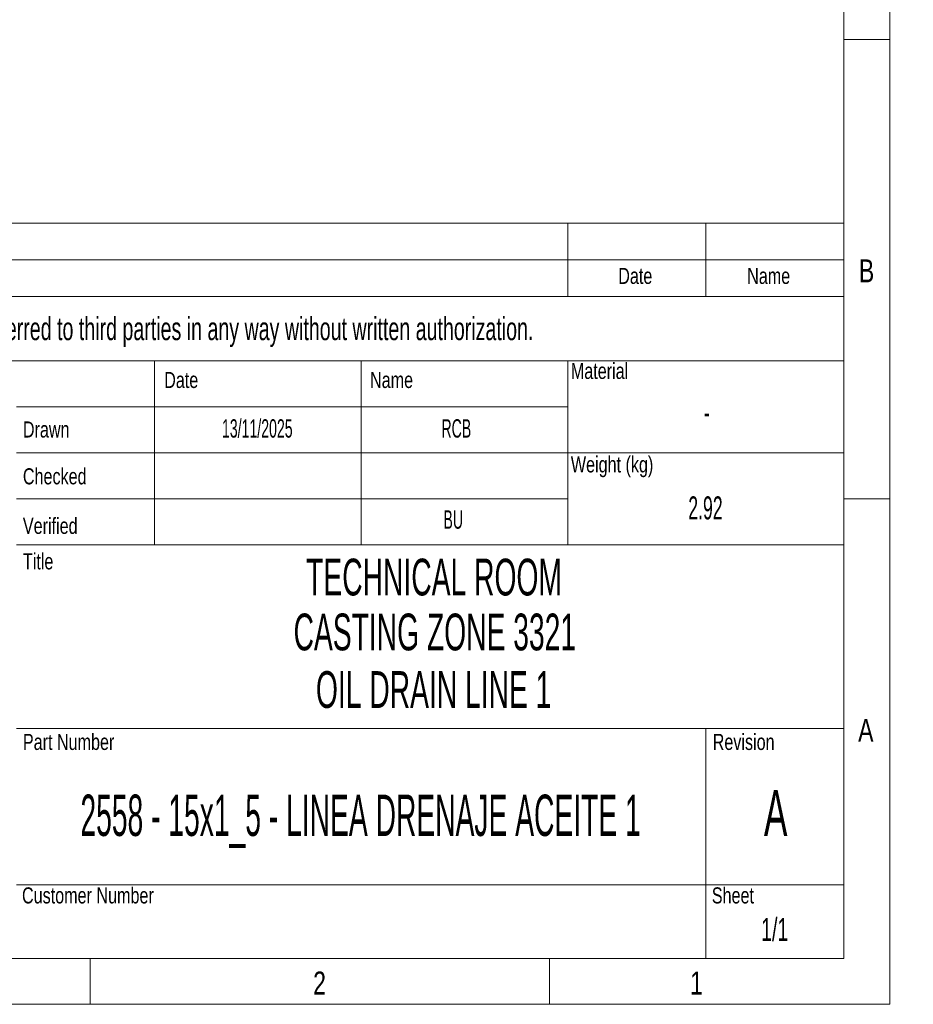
# Model space of a CAD drawing. Header units: millimetres. Extents: x 15 to 592, y 5 to 415.
# Tile 12 of 14: x 494 to 592, y 5 to 112. Entities that reach past the tile are written whole.
import ezdxf

# ---------------------------------------------------------------- set-up
doc = ezdxf.new("R2010")
doc.units = ezdxf.units.MM
doc.layers.add('SLD-0', color=179, linetype='Continuous')
doc.styles.add('SLDTEXTSTYLE0', font='TXT', dxfattribs={"width": 0.75})
doc.styles.add('SLDTEXTSTYLE1', font='TXT', dxfattribs={"width": 0.574367})
doc.styles.add('SLDTEXTSTYLE2', font='TXT', dxfattribs={"width": 0.638186})
doc.styles.add('SLDTEXTSTYLE3', font='TXT', dxfattribs={"width": 0.510549})

msp = doc.modelspace()

# ---------------------------------------------------------------- linework, layer by layer
at = {"color": 7, "linetype": 'Continuous', "lineweight": 18}
for p, q in [((589, 415), (589, 5)), ((584, 410), (584, 10)), ((584, 110), (589, 110)), ((404, 90), (584, 90)), ((554, 90), (554, 82)), ((569, 90), (569, 82)), ((584, 90), (584, 10)), ((404, 86), (584, 86)), ((404, 82), (584, 82)), ((404, 75), (584, 75)), ((509, 75), (509, 55)), ((531.5, 75), (531.5, 55)), ((554, 75), (554, 70)), ((554, 70), (494, 70)), ((554, 70), (554, 65)), ((554, 65), (494, 65)), ((554, 65), (554, 60)), ((554, 65), (584, 65)), ((554, 60), (494, 60)), ((554, 60), (554, 55)), ((584, 60), (589, 60)), ((494, 55), (509, 55)), ((509, 55), (531.5, 55)), ((531.5, 55), (554, 55)), ((554, 55), (584, 55)), ((494, 35), (584, 35)), ((569, 35), (569, 10)), ((494, 18), (584, 18)), ((584, 10), (20, 10)), ((404, 10), (584, 10)), ((502, 10), (502, 5)), ((552, 10), (552, 5)), ((589, 5), (15, 5))]:
    msp.add_line(p, q, dxfattribs=at)

# ---------------------------------------------------------------- texts
at = {"color": 7, "linetype": 'Continuous', "lineweight": 0}
for s, insert, char_height, attachment_point, style in [('B', (586.4809028, 86.0626692), 2.5, 2, 'SLDTEXTSTYLE0'), ('Date', (561.3205775, 85.1363108), 1.75, 2, 'SLDTEXTSTYLE0'), ('Name', (575.8328116, 85.1363108), 1.75, 2, 'SLDTEXTSTYLE0'), ('Material', (554.3101745, 74.7964877), 1.75, 1, 'SLDTEXTSTYLE0'), ('Date', (510.0703521, 73.8116089), 1.75, 1, 'SLDTEXTSTYLE0'), ('Name', (532.465562, 73.8116089), 1.75, 1, 'SLDTEXTSTYLE0'), ('Drawn', (494.7000349, 68.4242942), 1.75, 1, 'SLDTEXTSTYLE0'), ('Weight (kg)', (554.3101745, 64.6233374), 1.75, 1, 'SLDTEXTSTYLE0'), ('Checked', (494.7000349, 63.3274444), 1.75, 1, 'SLDTEXTSTYLE0'), ('Verified', (494.7000349, 57.9358204), 1.75, 1, 'SLDTEXTSTYLE0'), ('Title', (494.7000349, 54.0741874), 1.75, 1, 'SLDTEXTSTYLE0'), ('A', (586.4001737, 36.0626692), 2.5, 2, 'SLDTEXTSTYLE0'), ('Part Number', (494.7000349, 34.4246145), 1.75, 1, 'SLDTEXTSTYLE0'), ('Revision', (569.7440174, 34.4246145), 1.75, 1, 'SLDTEXTSTYLE0'), ('2558 - 15x1_5 - LINEA DRENAJE ACEITE 1', (531.4373705, 27.8184317), 4.5, 2, 'SLDTEXTSTYLE3'), ('Customer Number', (494.6025978, 17.7240786), 1.75, 1, 'SLDTEXTSTYLE0'), ('Sheet', (569.6465803, 17.7240786), 1.75, 1, 'SLDTEXTSTYLE0'), ('2', (526.9748264, 8.5626692), 2.5, 2, 'SLDTEXTSTYLE0'), ('1', (567.9748264, 8.5626692), 2.5, 2, 'SLDTEXTSTYLE0')]:
    msp.add_mtext(s, dxfattribs=dict(at, insert=insert, char_height=char_height, attachment_point=attachment_point, style=style))
at = {"layer": 'SLD-0', "color": 7, "attachment_point": 2}
for s, insert, char_height, style in [('This drawing is property of INSERTEC. Must not be copied or transferred to third parties in any way without written authorization.', (489.5245157, 79.767368), 2.5, 'SLDTEXTSTYLE2'), ('13/11/2025', (520.1993878, 68.662944), 2, 'SLDTEXTSTYLE1'), ('RCB', (541.8529495, 68.662944), 2, 'SLDTEXTSTYLE1'), ('-', (569.0912509, 70.6716297), 2.5, 'SLDTEXTSTYLE1'), ('2.92', (568.9546501, 60.2674258), 2.5, 'SLDTEXTSTYLE1'), ('BU', (541.515726, 58.748787), 2, 'SLDTEXTSTYLE1'), ('TECHNICAL ROOM', (539.4300811, 53.4891852), 4, 'SLDTEXTSTYLE1'), ('CASTING ZONE 3321', (539.511408, 47.514733), 4, 'SLDTEXTSTYLE1'), ('OIL DRAIN LINE 1', (539.3849776, 41.252747), 4, 'SLDTEXTSTYLE1'), ('A', (576.5948076, 28.3046323), 5, 'SLDTEXTSTYLE1'), ('1/1', (576.4951519, 14.4020512), 2.5, 'SLDTEXTSTYLE2')]:
    msp.add_mtext(s, dxfattribs=dict(at, insert=insert, char_height=char_height, style=style))

doc.saveas('drawing.dxf')
